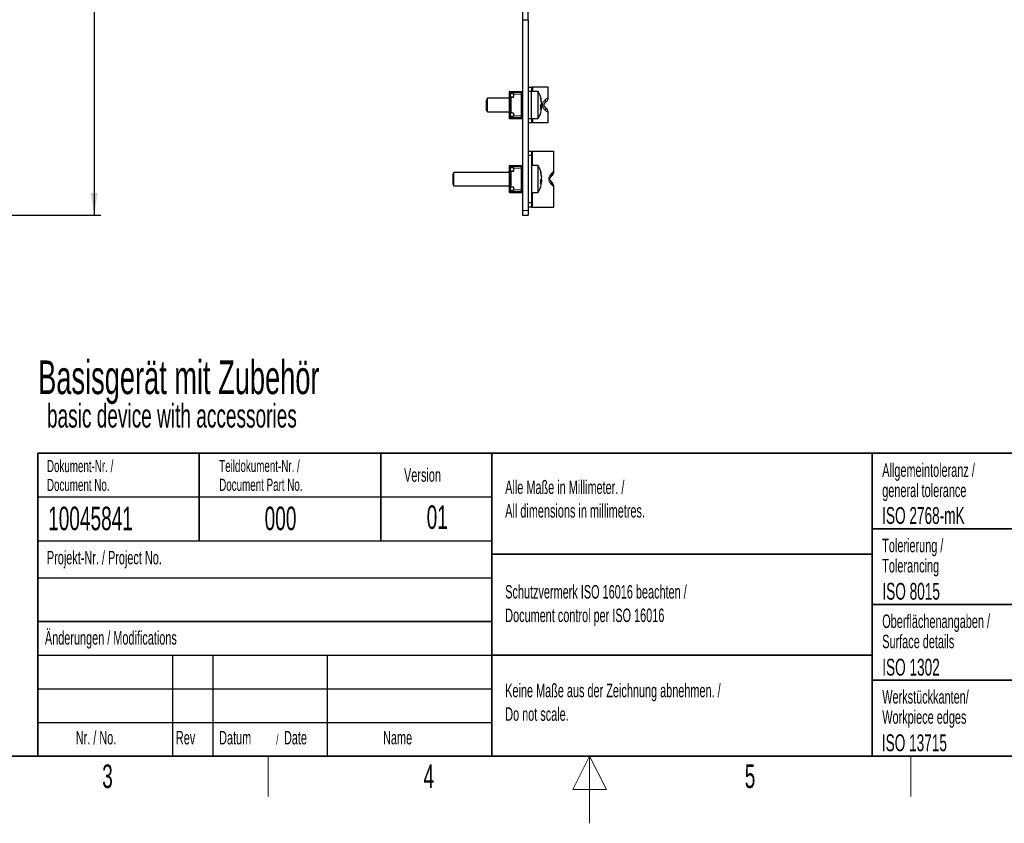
# Paper-space layout 'Blatt3' of a CAD drawing. Header units: millimetres. Extents: x 5 to 418, y 2 to 292.
# Tile 2 of 56: x 132 to 279, y 2 to 121. Entities that reach past the tile are written whole.
import ezdxf

# ---------------------------------------------------------------- set-up
doc = ezdxf.new("R2010")
doc.units = ezdxf.units.MM
doc.layers.add('SLD-0', color=7, linetype='Continuous')
doc.styles.add('SLDTEXTSTYLE0', font='TXT', dxfattribs={"width": 0.605})
doc.dimstyles.new('SLDDIMSTYLE1', dxfattribs={"dimtxt": 3.5, "dimasz": 3.302, "dimexe": 0, "dimexo": 0.0625, "dimgap": 0.875, "dimtad": 1, "dimdec": 1, "dimlfac": 3, "dimrnd": 1e-09, "dimzin": 12, "dimdsep": 46, "dimtxsty": 'SLDTEXTSTYLE0', "dimsah": 1, "dimcen": 0.09, "dimadec": 0, "dimazin": 3, "dimtfac": 1, "dimtofl": 0, "dimtmove": 0, "dimatfit": 3, "dimfxl": 1, "dimfrac": 2, "dimtolj": 1, "dimtzin": 12, "dimarcsym": 0})

# ---------------------------------------------------------------- blocks, each defined once
blk = doc.blocks.new('SW_NOTE_0_37')
at = {"layer": 'SLD-0', "color": 0, "attachment_point": 1, "style": 'SLDTEXTSTYLE0'}
for s, insert, char_height in [('Basisgerät mit Zubehör', (0, 6.45), 5), ('basic device with accessories', (1.31, -0.02), 3.5)]:
    blk.add_mtext(s, dxfattribs=dict(at, insert=insert, char_height=char_height))
blk = doc.blocks.new('SW_NOTE_0_40')
at = {"layer": 'SLD-0', "color": 0, "attachment_point": 1, "style": 'SLDTEXTSTYLE0'}
for s, insert, char_height in [('Datum', (0, 2.58), 2), ('/', (8.48, 2.08), 1.5), ('Date', (9.64, 2.58), 2)]:
    blk.add_mtext(s, dxfattribs=dict(at, insert=insert, char_height=char_height))
blk = doc.blocks.new('SW_NOTE_0_41')
at = {"layer": 'SLD-0', "color": 0, "char_height": 2, "attachment_point": 1, "style": 'SLDTEXTSTYLE0'}
for s, insert in [('Alle Maße in Millimeter. /', (0, 2.58)), ('All dimensions in millimetres.', (0, -0.92))]:
    blk.add_mtext(s, dxfattribs=dict(at, insert=insert))
blk = doc.blocks.new('SW_NOTE_0_42')
at = {"layer": 'SLD-0', "color": 0, "char_height": 1.8, "attachment_point": 1, "style": 'SLDTEXTSTYLE0'}
for s, insert in [('Teildokument-Nr. /', (0, 2.32)), ('Document Part No.', (0, -0.48))]:
    blk.add_mtext(s, dxfattribs=dict(at, insert=insert))
blk = doc.blocks.new('SW_NOTE_0_43')
at = {"layer": 'SLD-0', "color": 0, "char_height": 1.8, "attachment_point": 1, "style": 'SLDTEXTSTYLE0'}
for s, insert in [('Dokument-Nr. /', (0, 2.32)), ('Document No.', (0, -0.48))]:
    blk.add_mtext(s, dxfattribs=dict(at, insert=insert))
blk = doc.blocks.new('SW_NOTE_0_44')
at = {"layer": 'SLD-0', "color": 0, "char_height": 2, "attachment_point": 1, "style": 'SLDTEXTSTYLE0'}
for s, insert in [('Keine Maße aus der Zeichnung abnehmen. /', (0, 2.58)), ('Do not scale.', (0, -0.92))]:
    blk.add_mtext(s, dxfattribs=dict(at, insert=insert))
blk = doc.blocks.new('SW_NOTE_0_45')
at = {"layer": 'SLD-0', "color": 0, "char_height": 2, "attachment_point": 1, "style": 'SLDTEXTSTYLE0'}
for s, insert in [('Schutzvermerk ISO 16016 beachten /', (0, 2.58)), ('Document control per ISO 16016', (0, -0.92))]:
    blk.add_mtext(s, dxfattribs=dict(at, insert=insert))
blk = doc.blocks.new('SW_NOTE_0_46')
at = {"layer": 'SLD-0', "color": 0, "char_height": 2, "attachment_point": 1, "style": 'SLDTEXTSTYLE0'}
for s, insert in [('Werkstückkanten/', (0, 2.58)), ('Workpiece edges', (0, -0.42))]:
    blk.add_mtext(s, dxfattribs=dict(at, insert=insert))
blk = doc.blocks.new('SW_NOTE_0_47')
at = {"layer": 'SLD-0', "color": 0, "char_height": 2, "attachment_point": 1, "style": 'SLDTEXTSTYLE0'}
for s, insert in [('Oberflächenangaben /', (0, 2.58)), ('Surface details', (0, -0.42))]:
    blk.add_mtext(s, dxfattribs=dict(at, insert=insert))
blk = doc.blocks.new('SW_NOTE_0_48')
at = {"layer": 'SLD-0', "color": 0, "char_height": 2, "attachment_point": 1, "style": 'SLDTEXTSTYLE0'}
for s, insert in [('Tolerierung /', (0, 2.58)), ('Tolerancing', (0, -0.42))]:
    blk.add_mtext(s, dxfattribs=dict(at, insert=insert))
blk = doc.blocks.new('SW_NOTE_0_49')
at = {"layer": 'SLD-0', "color": 0, "char_height": 2, "attachment_point": 1, "style": 'SLDTEXTSTYLE0'}
for s, insert in [('Allgemeintoleranz /', (0, 2.58)), ('general tolerance', (0, -0.42))]:
    blk.add_mtext(s, dxfattribs=dict(at, insert=insert))
blk = doc.blocks.new('_D_14')
at = {"layer": 'SLD-0', "color": 7}
for p, q in [((127.32, 252.29), (144.37, 252.29)), ((143.37, 252.29), (143.37, 92.39)), ((120.49, 92.39), (144.37, 92.39))]:
    blk.add_line(p, q, dxfattribs=at)
for centre, start, end in [((140.69, 172.98), 63.4349, 116.5651), ((140.69, 171.7), 243.4349, 296.5651)]:
    blk.add_arc(centre, 6.01, start, end, dxfattribs=at)
for points in [[(143.37, 252.29), (142.86, 248.99), (143.88, 248.99)], [(143.37, 92.39), (143.88, 95.69), (142.86, 95.69)]]:
    blk.add_solid(points, dxfattribs=at)
at = {"layer": 'SLD-0', "color": 7, "insert": (138.86, 166.32), "char_height": 3.5, "attachment_point": 1, "rotation": 90, "style": 'SLDTEXTSTYLE0'}
blk.add_mtext('479,7', dxfattribs=at)

psp = doc.layouts.new('Blatt3')

# ---------------------------------------------------------------- linework, layer by layer
at = {"color": 7, "linetype": 'Continuous', "lineweight": 25}
for p, q in [((207.0384, 126.0231), (207.0384, 121.423)), ((207.8717, 121.423), (207.8717, 126.0231)), ((207.0384, 121.423), (207.0384, 93.0564)), ((207.0384, 121.423), (207.8717, 121.423)), ((207.8717, 121.423), (207.8717, 93.0564)), ((207.8717, 111.4064), (208.3717, 111.4064)), ((208.3717, 111.4064), (208.3717, 110.7397)), ((208.5717, 111.4064), (208.3717, 111.4064)), ((210.8717, 111.4064), (208.5717, 111.4064)), ((210.8717, 109.8896), (210.8717, 111.4064)), ((205.0384, 110.6006), (205.0389, 110.6147)), ((205.0384, 110.6006), (205.0384, 110.4497)), ((205.0384, 110.4497), (205.0384, 109.8381)), ((205.2301, 110.4497), (205.0384, 110.4497)), ((205.0384, 109.8381), (205.0384, 109.3657)), ((205.1523, 110.7731), (206.9634, 110.7731)), ((205.1884, 110.6006), (205.1912, 110.6147)), ((205.1884, 110.6006), (205.1884, 110.4497)), ((205.1884, 109.8381), (205.1884, 109.3657)), ((205.2262, 110.6381), (206.8512, 110.624)), ((205.2301, 110.4497), (205.7051, 110.4497)), ((205.2301, 109.9379), (205.7051, 109.9379)), ((205.7051, 109.8772), (205.2301, 109.8772)), ((205.3634, 110.4497), (205.3634, 110.6369)), ((205.3634, 107.6023), (205.3634, 109.8772)), ((205.7051, 110.4497), (205.7051, 109.9379)), ((205.7051, 109.8772), (205.7051, 109.9379)), ((207.0384, 110.6192), (206.8693, 110.6192)), ((206.8693, 110.6192), (206.8884, 110.5865)), ((206.8884, 110.5865), (206.8884, 110.5184)), ((206.8884, 110.3397), (206.8884, 110.5184)), ((206.8884, 107.1397), (206.8884, 110.3397)), ((208.3717, 110.7397), (207.8717, 110.7397)), ((209.3692, 110.7397), (208.3717, 110.7397)), ((208.3717, 106.7397), (208.3717, 110.7397)), ((209.3692, 110.6225), (209.3692, 110.7397)), ((209.3692, 106.7397), (209.3692, 110.6225)), ((201.8497, 109.7397), (201.7051, 109.5352)), ((201.7051, 109.4886), (201.7051, 109.5352)), ((201.7051, 107.9442), (201.7051, 109.4886)), ((205.0384, 109.7397), (201.8497, 109.7397)), ((201.8497, 109.6811), (201.8497, 109.7397)), ((201.8497, 107.7397), (201.8497, 109.6811)), ((205.0384, 109.3657), (205.0384, 109.2288)), ((205.0384, 109.2288), (205.0384, 108.2507)), ((205.3634, 109.7397), (205.1884, 109.7397)), ((205.1884, 109.2288), (205.1884, 109.3657)), ((205.1884, 108.2507), (205.1884, 109.2288)), ((207.0384, 109.7397), (206.8884, 109.7397)), ((209.7346, 108.5686), (209.8849, 108.5686)), ((209.7411, 108.3774), (209.8849, 108.3774)), ((209.8653, 109.102), (209.8849, 109.102)), ((201.7051, 107.9442), (201.8497, 107.7397)), ((201.8497, 107.7397), (205.0384, 107.7397)), ((205.0384, 108.2507), (205.0384, 108.1137)), ((205.0384, 108.1137), (205.0384, 107.6413)), ((205.0384, 107.6413), (205.0384, 107.0297)), ((205.0384, 107.0297), (205.2301, 107.0297)), ((205.0384, 107.0297), (205.0384, 106.8789)), ((205.0389, 106.8647), (205.0384, 106.8789)), ((205.1884, 108.1137), (205.1884, 108.2507)), ((205.1884, 107.6413), (205.1884, 108.1137)), ((205.1884, 107.7397), (205.3634, 107.7397)), ((205.1884, 107.0297), (205.1884, 106.8789)), ((205.1912, 106.8647), (205.1884, 106.8789)), ((206.8512, 106.8554), (205.2262, 106.8413)), ((205.2301, 107.6023), (205.7051, 107.6023)), ((205.7051, 107.5416), (205.2301, 107.5416)), ((205.7051, 107.0297), (205.2301, 107.0297)), ((205.3634, 106.8425), (205.3634, 107.0297)), ((205.7051, 107.5416), (205.7051, 107.6023)), ((205.7051, 107.5416), (205.7051, 107.0297)), ((206.8884, 106.8929), (206.8693, 106.8602)), ((206.8693, 106.8602), (207.0384, 106.8602)), ((206.8884, 107.7397), (207.0384, 107.7397)), ((206.8884, 106.961), (206.8884, 107.1397)), ((206.8884, 106.961), (206.8884, 106.8929)), ((210.8717, 106.0731), (210.8717, 107.5898)), ((206.9634, 106.7064), (205.1523, 106.7064)), ((207.8717, 106.7397), (208.3717, 106.7397)), ((208.3717, 106.0731), (207.8717, 106.0731)), ((208.3717, 106.7397), (209.3692, 106.7397)), ((208.3717, 106.7397), (208.3717, 106.0731)), ((208.5717, 106.0731), (208.3717, 106.0731)), ((210.8717, 106.0731), (208.5717, 106.0731)), ((207.8717, 101.9064), (208.3717, 101.9064)), ((208.3717, 101.2397), (207.8717, 101.2397)), ((208.3717, 101.9064), (208.3717, 101.2397)), ((208.3717, 101.9064), (208.5199, 101.9064)), ((208.3717, 101.2397), (208.3717, 94.2397)), ((208.5199, 101.9064), (211.7051, 101.9064)), ((211.7051, 98.8896), (211.7051, 101.9064)), ((205.0384, 99.6006), (205.0389, 99.6147)), ((205.0384, 99.6006), (205.0384, 99.4497)), ((205.1523, 99.773), (206.9634, 99.773)), ((205.1884, 99.6006), (205.1912, 99.6147)), ((205.1884, 99.6006), (205.1884, 99.4497)), ((205.2262, 99.6381), (206.8512, 99.624)), ((205.3634, 99.4497), (205.3634, 99.6369)), ((207.0384, 99.6192), (206.8693, 99.6192)), ((206.8693, 99.6192), (206.8884, 99.5865)), ((206.8884, 99.5865), (206.8884, 99.5184)), ((206.8884, 99.3397), (206.8884, 99.5184)), ((209.3692, 99.7397), (208.3717, 99.7397)), ((209.3692, 95.7397), (209.3692, 99.7397)), ((196.8497, 98.7397), (196.7051, 98.5352)), ((196.7051, 96.9442), (196.7051, 98.5352)), ((205.0384, 98.7397), (196.8497, 98.7397)), ((196.8497, 96.7397), (196.8497, 98.7397)), ((205.0384, 99.4497), (205.0384, 98.8381)), ((205.2301, 99.4497), (205.0384, 99.4497)), ((205.0384, 98.8381), (205.0384, 98.3657)), ((205.0384, 98.3657), (205.0384, 98.2288)), ((205.0384, 98.2288), (205.0384, 97.2507)), ((205.1884, 98.8381), (205.1884, 98.3657)), ((205.3634, 98.7397), (205.1884, 98.7397)), ((205.1884, 98.2288), (205.1884, 98.3657)), ((205.1884, 97.2507), (205.1884, 98.2288)), ((205.2301, 99.4497), (205.7051, 99.4497)), ((205.2301, 98.9379), (205.7051, 98.9379)), ((205.7051, 98.8772), (205.2301, 98.8772)), ((205.3634, 96.6022), (205.3634, 98.8772)), ((205.7051, 99.4497), (205.7051, 98.9379)), ((205.7051, 98.8772), (205.7051, 98.9379)), ((206.8884, 96.1397), (206.8884, 99.3397)), ((207.0384, 98.6382), (206.8884, 98.6382)), ((209.8638, 98.1051), (209.8849, 98.1051)), ((196.7051, 96.9442), (196.8497, 96.7397)), ((196.8497, 96.7397), (205.0384, 96.7397)), ((205.0384, 97.2507), (205.0384, 97.1137)), ((205.0384, 97.1137), (205.0384, 96.6413)), ((205.0384, 96.6413), (205.0384, 96.0297)), ((205.1884, 97.1137), (205.1884, 97.2507)), ((205.1884, 96.6413), (205.1884, 97.1137)), ((205.1884, 96.7397), (205.3634, 96.7397)), ((205.2301, 96.6022), (205.7051, 96.6022)), ((205.7051, 96.5416), (205.7051, 96.6022)), ((206.8884, 96.8412), (207.0384, 96.8412)), ((209.7327, 97.5752), (209.8849, 97.5752)), ((209.741, 97.3743), (209.8849, 97.3743)), ((211.7051, 93.5731), (211.7051, 96.5898)), ((205.0384, 96.0297), (205.2301, 96.0297)), ((205.0384, 96.0297), (205.0384, 95.8788)), ((205.0389, 95.8647), (205.0384, 95.8788)), ((206.9634, 95.7064), (205.1523, 95.7064)), ((205.1884, 96.0297), (205.1884, 95.8788)), ((205.1912, 95.8647), (205.1884, 95.8788)), ((206.8512, 95.8554), (205.2262, 95.8413)), ((205.7051, 96.5416), (205.2301, 96.5416)), ((205.7051, 96.0297), (205.2301, 96.0297)), ((205.3634, 95.8425), (205.3634, 96.0297)), ((205.7051, 96.5416), (205.7051, 96.0297)), ((206.8884, 95.8929), (206.8693, 95.8602)), ((206.8693, 95.8602), (207.0384, 95.8602)), ((206.8884, 95.961), (206.8884, 96.1397)), ((206.8884, 95.961), (206.8884, 95.8929)), ((208.3717, 95.7397), (209.3692, 95.7397)), ((207.8717, 94.2397), (208.3717, 94.2397)), ((208.3717, 94.2397), (208.3717, 93.5731)), ((207.0384, 93.0564), (207.0384, 92.3897)), ((207.0384, 92.3897), (207.8717, 92.3897)), ((208.3717, 93.5731), (207.8717, 93.5731)), ((207.8717, 93.0564), (207.8717, 92.3897)), ((208.3717, 93.5731), (208.5199, 93.5731)), ((208.5199, 93.5731), (211.7051, 93.5731))]:
    psp.add_line(p, q, dxfattribs=at)
at = {"color": 7, "linetype": 'Continuous', "lineweight": 18}
for p, q in [((208.5717, 110.7397), (208.5717, 111.4064)), ((205.0389, 110.6147), (205.1912, 110.6147)), ((205.2301, 109.9379), (205.2301, 110.4497)), ((205.7051, 110.3397), (206.8884, 110.3397)), ((205.1884, 109.3657), (205.0384, 109.3657)), ((205.1884, 109.2288), (205.0384, 109.2288)), ((205.1884, 108.2507), (205.0384, 108.2507)), ((205.0384, 108.1137), (205.1884, 108.1137)), ((205.1912, 106.8647), (205.0389, 106.8647)), ((205.2301, 107.0297), (205.2301, 107.5416)), ((206.8884, 107.1397), (205.7051, 107.1397)), ((208.5717, 106.0731), (208.5717, 106.7397)), ((208.5199, 101.9064), (208.5199, 99.7397)), ((205.0389, 99.6147), (205.1912, 99.6147)), ((205.1884, 98.3657), (205.0384, 98.3657)), ((205.1884, 98.2288), (205.0384, 98.2288)), ((205.2301, 98.9379), (205.2301, 99.4497)), ((205.7051, 99.3397), (206.8884, 99.3397)), ((205.1884, 97.2507), (205.0384, 97.2507)), ((205.0384, 97.1137), (205.1884, 97.1137)), ((205.1912, 95.8647), (205.0389, 95.8647)), ((205.2301, 96.0297), (205.2301, 96.5416)), ((206.8884, 96.1397), (205.7051, 96.1397)), ((208.5199, 95.7397), (208.5199, 93.5731)), ((207.0384, 93.0564), (207.8717, 93.0564))]:
    psp.add_line(p, q, dxfattribs=at)
at = {"color": 7, "linetype": 'Continuous', "lineweight": 18, "flags": 128}
for points in [[(210.4565, 109.5647), (210.6853, 109.7437), (210.8248, 109.8529), (210.8717, 109.8896)], [(210.8717, 107.5898), (210.8248, 107.6265), (210.6853, 107.7357), (210.4565, 107.9148)], [(211.3373, 98.5647), (211.5408, 98.7445), (211.6639, 98.8532), (211.7051, 98.8896)], [(211.7051, 96.5898), (211.6639, 96.6262), (211.5408, 96.7349), (211.3373, 96.9148)]]:
    psp.add_lwpolyline(points, dxfattribs=at)
at = {"color": 7, "linetype": 'Continuous', "lineweight": 25, "flags": 128}
for points in [[(209.8653, 108.3774), (209.8758, 108.4671), (209.8849, 108.5686)], [(210.6277, 109.3004), (210.5909, 109.2637), (210.4817, 109.1545), (210.3027, 108.9754)], [(210.3027, 108.504), (210.4817, 108.325), (210.5909, 108.2158), (210.6277, 108.1791)], [(211.461, 98.3004), (211.4246, 98.264), (211.3159, 98.1553), (211.136, 97.9754)], [(209.8849, 97.5752), (209.8758, 97.4744), (209.8638, 97.3743)], [(211.136, 97.504), (211.3159, 97.3242), (211.4246, 97.2154), (211.461, 97.1791)]]:
    psp.add_lwpolyline(points, dxfattribs=at)
at = {"color": 7, "linetype": 'Continuous', "lineweight": 25}
for centre, radius, start, end in [((205.2259, 110.6006), 0.1875, 113.102176, 175.677969), ((205.2259, 110.6006), 0.0375, 89.503945, 157.863726), ((206.8509, 110.5865), 0.0375, 60.650865, 89.503945), ((207.0759, 110.1606), 0.1875, 180, 270), ((206.8737, 110.6084), 0.1875, 28.57006, 61.42994), ((205.9051, 108.7397), 4, 12.121851, 30), ((206.3361, 108.8328), 3.5591, 4.338577, 17.486399), ((209.2993, 109.8066), 0.4419, 347.508339, 12.491661), ((210.0384, 109.8896), 0.8333, 315, 0), ((206.3361, 108.6416), 3.559, 4.338489, 17.486486), ((209.2614, 109.0615), 0.6415, 317.015454, 346.418673), ((206.341, 108.3574), 3.4002, 355.5008, 4.4992), ((209.2614, 108.528), 0.6415, 317.015454, 346.418673), ((209.3366, 108.4468), 0.5617, 12.520186, 31.431389), ((206.3464, 108.6452), 3.5487, 347.873228, 355.671597), ((205.2259, 106.8788), 0.1875, 184.322031, 246.897824), ((205.2259, 106.8788), 0.0375, 202.136274, 270.496055), ((206.8509, 106.8929), 0.0375, 270.496055, 299.349135), ((207.0759, 107.3189), 0.1875, 90, 180), ((205.9051, 108.7397), 4, 330, 347.878149), ((210.0384, 107.5898), 0.8333, 0, 45), ((206.8737, 106.8711), 0.1875, 298.57006, 331.42994), ((205.2259, 99.6006), 0.1875, 113.102176, 175.677969), ((205.2259, 99.6006), 0.0375, 89.503945, 157.863726), ((206.8509, 99.5865), 0.0375, 60.650865, 89.503945), ((206.8737, 99.6084), 0.1875, 28.57006, 61.42994), ((205.9051, 97.7397), 4, 11.524087, 30), ((207.0759, 99.1606), 0.1875, 180, 270), ((206.3813, 97.8374), 3.5138, 4.369495, 17.600282), ((209.2536, 98.7994), 0.4876, 348.109434, 11.890566), ((206.3814, 97.6365), 3.5137, 4.369329, 17.600448), ((210.8717, 98.8896), 0.8333, 315, 0), ((205.9051, 97.7397), 4, 330, 348.475913), ((209.2163, 98.0563), 0.6858, 318.600779, 347.183439), ((206.3867, 97.3379), 3.3545, 355.470241, 4.529759), ((209.2163, 97.5265), 0.6858, 318.600779, 347.183439), ((209.2961, 97.452), 0.6016, 11.825631, 28.576369), ((206.3923, 97.6406), 3.5028, 348.473158, 355.641141), ((210.8717, 96.5898), 0.8333, 0, 45), ((205.2259, 95.8788), 0.1875, 184.322031, 246.897824), ((205.2259, 95.8788), 0.0375, 202.136274, 270.496055), ((206.8509, 95.8929), 0.0375, 270.496055, 299.349135), ((207.0759, 96.3189), 0.1875, 90, 180), ((206.8737, 95.8711), 0.1875, 298.57006, 331.42994)]:
    psp.add_arc(centre, radius, start, end, dxfattribs=at)
at = {"color": 7, "linetype": 'Continuous', "lineweight": 18}
for centre, radius, start, end in [((209.8363, 109.4119), 0.6388, 316.901962, 13.83955), ((209.8363, 108.0676), 0.6388, 346.16045, 43.098038), ((210.6178, 98.4815), 0.7243, 315.679285, 6.594924), ((210.6178, 96.9979), 0.7243, 353.405438, 44.319762)]:
    psp.add_arc(centre, radius, start, end, dxfattribs=at)
at = {"color": 7, "linetype": 'Continuous', "lineweight": 25}
for points, knots in [([(205.0384, 109.8381), (205.0395, 109.8547), (205.0416, 109.8878), (205.0672, 109.9175), (205.1098, 109.9318), (205.1649, 109.9372), (205.2073, 109.9376), (205.2301, 109.9379)], [0, 0, 0, 0, 0.21369576, 0.42887024, 0.61337249, 0.79220164, 1, 1, 1, 1]), ([(205.1884, 109.8381), (205.1891, 109.8447), (205.1902, 109.8555), (205.1994, 109.8671), (205.2102, 109.8739), (205.2211, 109.8769), (205.2279, 109.8771), (205.2301, 109.8772)], [0, 0, 0, 0, 0.34244977, 0.55982107, 0.73814782, 0.91759937, 1, 1, 1, 1]), ([(210.3027, 108.9754), (210.2875, 108.9592), (210.2647, 108.9349), (210.2331, 108.8772), (210.2174, 108.8319), (210.2098, 108.7994), (210.2056, 108.7653), (210.2047, 108.7363), (210.2063, 108.7058), (210.2117, 108.6697), (210.2288, 108.6083), (210.2638, 108.5463), (210.2881, 108.5198), (210.3027, 108.504)], [0, 0, 0, 0, 0.24342814, 0.36533288, 0.4102773, 0.45551933, 0.47954111, 0.50377079, 0.52510484, 0.55473902, 0.60726867, 0.76576538, 1, 1, 1, 1]), ([(205.2301, 107.5416), (205.2088, 107.5418), (205.1664, 107.5422), (205.1102, 107.5474), (205.0689, 107.5614), (205.0454, 107.5876), (205.0389, 107.6166), (205.0385, 107.6362), (205.0384, 107.6413)], [0, 0, 0, 0, 0.19357223, 0.38728372, 0.57642904, 0.75532283, 0.93696101, 1, 1, 1, 1]), ([(205.2301, 107.6023), (205.2261, 107.6025), (205.2183, 107.603), (205.2077, 107.6069), (205.198, 107.6136), (205.1899, 107.625), (205.189, 107.6354), (205.1884, 107.6413)], [0, 0, 0, 0, 0.15006022, 0.29973778, 0.45817814, 0.6946563, 1, 1, 1, 1]), ([(205.0384, 98.8381), (205.0395, 98.8547), (205.0416, 98.8878), (205.0672, 98.9175), (205.1098, 98.9318), (205.1649, 98.9372), (205.2073, 98.9376), (205.2301, 98.9379)], [0, 0, 0, 0, 0.21369676, 0.42886542, 0.61336988, 0.79220136, 1, 1, 1, 1]), ([(205.1884, 98.8381), (205.1891, 98.8447), (205.1902, 98.8555), (205.1994, 98.8671), (205.2102, 98.8739), (205.2211, 98.8768), (205.2279, 98.8771), (205.2301, 98.8772)], [0, 0, 0, 0, 0.34245825, 0.55979733, 0.73815658, 0.91759733, 1, 1, 1, 1]), ([(205.2301, 96.5416), (205.2088, 96.5418), (205.1664, 96.5422), (205.1102, 96.5474), (205.0689, 96.5614), (205.0454, 96.5876), (205.0389, 96.6166), (205.0385, 96.6362), (205.0384, 96.6413)], [0, 0, 0, 0, 0.19357111, 0.38728095, 0.57642881, 0.75531496, 0.93696008, 1, 1, 1, 1]), ([(205.2301, 96.6022), (205.2261, 96.6025), (205.2183, 96.603), (205.2077, 96.6069), (205.198, 96.6136), (205.1899, 96.625), (205.189, 96.6354), (205.1884, 96.6413)], [0, 0, 0, 0, 0.15005414, 0.29972674, 0.45819594, 0.694661, 1, 1, 1, 1]), ([(211.136, 97.9754), (211.1127, 97.9542), (211.0851, 97.9291), (211.0491, 97.8279), (211.0412, 97.7871), (211.0387, 97.7583), (211.0383, 97.7402), (211.0387, 97.7218), (211.0405, 97.6993), (211.047, 97.6589), (211.0772, 97.5676), (211.1092, 97.5324), (211.1315, 97.5088), (211.136, 97.504)], [0, 0, 0, 0, 0.37549277, 0.4440457, 0.47859376, 0.49034889, 0.49965735, 0.50897878, 0.52120517, 0.54280348, 0.61095625, 0.92058945, 1, 1, 1, 1])]:
    psp.add_open_spline(points, degree=3, knots=knots, dxfattribs=at)
at = {"color": 7, "linetype": 'Continuous', "lineweight": 18}
for points, knots in [([(210.4565, 107.9148), (210.3872, 107.974), (210.2666, 108.077), (210.1128, 108.3101), (210.0454, 108.5061), (210.0175, 108.6775), (210.0185, 108.8016), (210.0444, 108.9703), (210.1053, 109.1525), (210.2602, 109.3961), (210.3806, 109.4995), (210.4565, 109.5647)], [0, 0, 0, 0, 0.1893664, 0.32956519, 0.41973966, 0.4602539, 0.54620798, 0.56780403, 0.67333568, 0.79409505, 1, 1, 1, 1]), ([(211.3373, 96.9148), (211.2662, 96.983), (211.1654, 97.0797), (211.0324, 97.319), (210.9679, 97.5149), (210.9451, 97.7237), (210.9595, 97.9087), (211.0101, 98.1065), (211.1221, 98.3364), (211.2432, 98.4782), (211.3183, 98.5472), (211.3373, 98.5647)], [0, 0, 0, 0, 0.23535934, 0.33335198, 0.42865246, 0.49432112, 0.55992061, 0.62626954, 0.7379179, 0.93358069, 1, 1, 1, 1])]:
    psp.add_open_spline(points, degree=3, knots=knots, dxfattribs=at)
at = {"layer": 'SLD-0', "lineweight": 35}
for p, q in [((135, 57), (408, 57)), ((135, 57), (135, 12)), ((159, 57), (159, 44)), ((186, 57), (186, 44)), ((202.5, 57), (202.5, 12)), ((259, 57), (259, 12)), ((259, 45.75), (288, 45.75)), ((202.5, 42), (259, 42)), ((259, 34.5), (288, 34.5)), ((135, 32), (202.5, 32)), ((202.5, 27), (259, 27)), ((259, 23.25), (288, 23.25)), ((26, 12), (408, 12)), ((135, 12), (408, 12))]:
    psp.add_line(p, q, dxfattribs=at)
at = {"layer": 'SLD-0'}
for p, q in [((135, 50.5), (202.5, 50.5)), ((135, 38.5), (202.5, 38.5)), ((135, 27), (202.5, 27)), ((155, 27), (155, 12)), ((161, 27), (161, 12)), ((178, 27), (178, 12)), ((135, 22), (202.5, 22)), ((135, 17), (202.5, 17))]:
    psp.add_line(p, q, dxfattribs=at)
at = {"layer": 'SLD-0', "lineweight": 25}
psp.add_line((135, 44), (202.5, 44), dxfattribs=at)
at = {"layer": 'SLD-0', "lineweight": 18}
for p, q in [((169.25, 6), (169.25, 12)), ((217, 12), (214.5, 7)), ((217, 2), (217, 12)), ((219.5, 7), (217, 12)), ((264.75, 6), (264.75, 12)), ((214.5, 7), (219.5, 7))]:
    psp.add_line(p, q, dxfattribs=at)

# ---------------------------------------------------------------- block references
at = {"layer": 'SLD-0', "color": 7}
psp.add_blockref('SW_NOTE_0_37', (135.0488, 64.3332), dxfattribs=at)
at = {"layer": 'SLD-0'}
for name, p in [('SW_NOTE_0_43', (136.354, 53.6688)), ('SW_NOTE_0_42', (161.9554, 53.687)), ('SW_NOTE_0_49', (260.5044, 52.9003)), ('SW_NOTE_0_41', (204.464, 50.3607)), ('SW_NOTE_0_48', (260.5023, 41.7004)), ('SW_NOTE_0_45', (204.464, 34.8277)), ('SW_NOTE_0_47', (260.5028, 30.4451)), ('SW_NOTE_0_44', (204.464, 20.1509)), ('SW_NOTE_0_46', (260.5091, 19.2125)), ('SW_NOTE_0_40', (161.9462, 13.1463))]:
    psp.add_blockref(name, p, dxfattribs=at)

# ---------------------------------------------------------------- texts
at = {"layer": 'SLD-0', "style": 'SLDTEXTSTYLE0'}
for s, insert, char_height, attachment_point in [('Version', (189.4285, 54.7601), 2, 1), ('10045841', (136.5297, 49.0581), 3.5, 1), ('000', (168.711, 49.0581), 3.5, 1), ('01', (194.3683, 49.2527), 3.5, 2), ('ISO 2768-mK', (260.4941, 48.9932), 2.5, 1), ('Projekt-Nr. / Project No.', (136.3454, 42.4834), 2, 1), ('ISO 8015', (260.5278, 37.733), 2.5, 1), ('Änderungen / Modifications', (136.0531, 30.5619), 2, 1), ('ISO 1302', (260.5038, 26.453), 2.5, 1), ('Nr. / No.', (140.6365, 15.7244), 2, 1), ('Rev', (155.5183, 15.7244), 2, 1), ('Name', (186.3108, 15.729), 2, 1), ('ISO 13715', (260.4473, 15.216), 2.5, 1), ('3', (145.3527, 10.743), 3.5, 2), ('4', (193.1027, 10.743), 3.5, 2), ('5', (240.8527, 10.743), 3.5, 2)]:
    psp.add_mtext(s, dxfattribs=dict(at, insert=insert, char_height=char_height, attachment_point=attachment_point))

# ---------------------------------------------------------------- dimensions: what is measured, and where the dimension line sits
at = {"layer": 'SLD-0', "color": 7}
dim = psp.add_linear_dim(base=(143.3729, 92.3897), p1=(127.3241, 252.2897), p2=(120.4908, 92.3897), angle=90, text='(<>)', dimstyle='SLDDIMSTYLE1', dxfattribs=at)
dim.commit()
dim.dimension.update_dxf_attribs({"geometry": '_D_14', "text_midpoint": (143.3729, 172.3397), "dimtype": 160})

doc.saveas('drawing.dxf')
